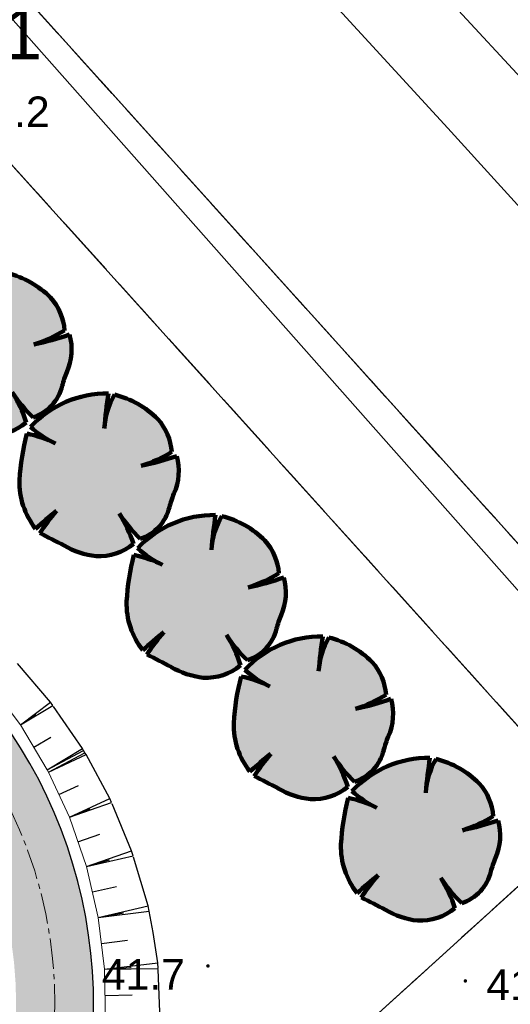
# Model space of a CAD drawing. Header units: metres. Extents: x 0 to 5465380, y 0 to 5925815.
# Tile 115 of 141: x 5463969 to 5463981, y 5925585 to 5925610. Entities that reach past the tile are written whole.
import ezdxf
from ezdxf.enums import TextEntityAlignment as Align

# ---------------------------------------------------------------- set-up
doc = ezdxf.new("R2010")
doc.units = ezdxf.units.M
for name, pattern in [('CENTER2', [1.125, 0.75, -0.125, 0.125, -0.125]), ('HIDDEN', [0.375, 0.25, -0.125]), ('PRZER1-1', [2, 1, -1]), ('PRZER3-1', [4, 3, -1])]:
    doc.linetypes.add(name, pattern=pattern)
for name, color, linetype, lineweight in [('$DR - obrzeże 8x30', 34, 'Continuous', 30), ('$DR - osie ścieżek', 7, 'CENTER2', 15), ('$DR - wyp. chodnik', 44, 'Continuous', 5), ('$DR - zał. arch.', 7, 'Continuous', 13), ('$DR - zał. mapa', 250, 'Continuous', 0), ('____rosliny_Nr_Pióra__161', 62, 'Continuous', 0), ('____rosliny_Nr_Pióra__165', 62, 'Continuous', 200)]:
    doc.layers.add(name, color=color, linetype=linetype, lineweight=lineweight)
for name, color, linetype in [('____rosliny', 7, 'Continuous'), ('AecObjExplode_rys 1_Vport_D5A', 7, 'Continuous'), ('AecObjExplode_rys 3_Vport_DDD', 7, 'Continuous'), ('AecObjExplode_rys 4_Vport_E22', 7, 'Continuous'), ('C-DROGI-SYTUACJA', 7, 'Continuous'), ('C-TEREN-SKARPY', 94, 'Continuous')]:
    doc.layers.add(name, color=color, linetype=linetype)
for name, color, linetype, lineweight, true_color in [('CC_Kanalizacja', 7, 'Continuous', 18, 0x803300), ('CC_Ogrodzenie', 7, 'FENCELINE12', 35, 0x0a0909), ('CC_Punkt wysokościowy', 7, 'Continuous', 18, 0x0a0909), ('EGBD03', 7, 'Continuous', 18, 0x008000), ('EGBD03_O', 7, 'Continuous', 18, 0x008000), ('EGBK02', 7, 'PRZER3-1', 18, 0x008000), ('EGBU01', 7, 'PRZER1-1', 18, 0x008000)]:
    doc.layers.add(name, color=color, linetype=linetype, lineweight=lineweight, true_color=true_color)
doc.styles.add('Arial', font='arial.ttf')
doc.styles.add('GEO-INFO', font='arial.ttf')
doc.linetypes.add('FENCELINE12', pattern='A,15,-0.1,[133,ltypeshp.shx,S=0.35,R=0,X=-0.35,Y=0],-0.1,1', length=16.2)

# ---------------------------------------------------------------- blocks, each defined once
blk = doc.blocks.new('GK.6640.1913.2022 szara')
at = {"layer": 'CC_Punkt wysokościowy'}
for points in [[(5463973.523, 5925586.323, 1), (5463973.433, 5925586.323, 1)], [(5463979.836, 5925585.956, 1), (5463979.746, 5925585.956, 1)]]:
    blk.add_hatch(color=252, dxfattribs=at).paths.add_polyline_path(points)
at = {"color": 252, "lineweight": 35, "ltscale": 0.5}
blk.add_lwpolyline([(5463970.62, 5925449.332), (5463986.447, 5925481.891), (5463977.039, 5925579.473), (5463993.73, 5925594.437), (5463935.36, 5925657.844), (5463891.514, 5925640.248), (5463906.739, 5925598.778), (5463828.146, 5925565.769), (5463841.424, 5925534), (5463710.761, 5925479.846), (5463724.491, 5925454.847), (5463844.923, 5925511.51), (5463892.245, 5925407.652)], close=True, dxfattribs=at)
at = {"layer": 'CC_Kanalizacja', "color": 252}
blk.add_lwpolyline([(5463948.454, 5925640.468), (5463954.856, 5925633.558), (5463968.754, 5925618.43), (5463979.36, 5925606.872), (5463988.704, 5925596.591), (5463992.03, 5925592.927)], dxfattribs=at)
at = {"layer": 'CC_Ogrodzenie', "color": 252, "ltscale": 0.5}
blk.add_lwpolyline([(5463931.305, 5925651.778), (5463984.655, 5925591.493)], dxfattribs=at)
at = {"layer": 'EGBD03', "color": 52, "linetype": 'Continuous', "lineweight": 30}
for points in [[(5463958.053, 5925662.723), (5463931.277, 5925651.914), (5463985.255, 5925592.055), (5464005.918, 5925610.727)], [(5464001.235, 5925574.305), (5463985.255, 5925592.055), (5463931.277, 5925651.914), (5463928.32, 5925650.72), (5463983.032, 5925590.042), (5463999.014, 5925572.313)], [(5463999.014, 5925572.313), (5463983.032, 5925590.042), (5463970.344, 5925578.524), (5463976.53, 5925486.659), (5463987.688, 5925486.122), (5464006.211, 5925485.304)]]:
    blk.add_lwpolyline(points, dxfattribs=at)
blk.add_lwpolyline([(5463976.53, 5925486.659), (5463970.344, 5925578.524), (5463983.032, 5925590.042), (5463928.32, 5925650.72), (5463927.256, 5925651.9), (5463894.766, 5925638.737), (5463911.73, 5925597.06), (5463843.77, 5925569.527), (5463856.962, 5925537.116), (5463925.884, 5925562.287), (5463928.865, 5925568.698), (5463933.562, 5925570.413), (5463940.422, 5925551.628), (5463935.726, 5925549.913), (5463929.655, 5925553.021), (5463860.732, 5925527.855), (5463901.732, 5925427.127), (5463960.738, 5925457.702)], close=True, dxfattribs=at)
at = {"layer": 'EGBK02', "color": 252, "linetype": 'PRZER3-1', "lineweight": 18, "ltscale": 0.5}
for points in [[(5463958.053, 5925662.723), (5463931.277, 5925651.914), (5463985.255, 5925592.055), (5464001.235, 5925574.305)], [(5463931.277, 5925651.914), (5463928.32, 5925650.72), (5463983.032, 5925590.042), (5463999.014, 5925572.313)], [(5464001.235, 5925574.305), (5463985.255, 5925592.055), (5463931.277, 5925651.914)]]:
    blk.add_lwpolyline(points, dxfattribs=at)
blk.add_lwpolyline([(5463856.962, 5925537.116), (5463860.732, 5925527.855), (5463899.34, 5925515.62), (5463908.85, 5925504.3), (5463937.87, 5925497.24), (5463946.13, 5925487.11), (5463947.1, 5925482.79), (5463950.95, 5925472.07), (5463950.99, 5925465.56), (5463952.34, 5925458.74), (5463949.58, 5925451.92), (5463960.738, 5925457.702), (5463976.53, 5925486.659), (5463970.344, 5925578.524), (5463983.032, 5925590.042), (5463928.32, 5925650.72), (5463927.256, 5925651.9), (5463894.766, 5925638.737), (5463911.73, 5925597.06), (5463843.77, 5925569.527)], close=True, dxfattribs=at)
at = {"layer": 'EGBU01', "color": 252, "linetype": 'PRZER1-1', "ltscale": 0.5}
for points in [[(5463958.053, 5925662.723), (5463931.277, 5925651.914), (5463985.255, 5925592.055), (5464001.235, 5925574.305)], [(5463931.277, 5925651.914), (5463928.32, 5925650.72), (5463983.032, 5925590.042), (5463999.014, 5925572.313)], [(5464001.235, 5925574.305), (5463985.255, 5925592.055), (5463931.277, 5925651.914)], [(5463999.014, 5925572.313), (5463983.032, 5925590.042), (5463970.344, 5925578.524), (5463976.53, 5925486.659), (5463987.688, 5925486.122), (5464006.211, 5925485.304)]]:
    blk.add_lwpolyline(points, dxfattribs=at)
blk.add_lwpolyline([(5463856.962, 5925537.116), (5463860.732, 5925527.855), (5463899.34, 5925515.62), (5463908.85, 5925504.3), (5463937.87, 5925497.24), (5463946.13, 5925487.11), (5463947.1, 5925482.79), (5463950.95, 5925472.07), (5463950.99, 5925465.56), (5463952.34, 5925458.74), (5463949.58, 5925451.92), (5463960.738, 5925457.702), (5463976.53, 5925486.659), (5463970.344, 5925578.524), (5463983.032, 5925590.042), (5463928.32, 5925650.72), (5463927.256, 5925651.9), (5463894.766, 5925638.737), (5463911.73, 5925597.06), (5463843.77, 5925569.527)], close=True, dxfattribs=at)
at = {"layer": 'CC_Punkt wysokościowy', "color": 252, "lineweight": 0, "style": 'Arial'}
for s, p in [('42.2', (5463967.557, 5925606.899)), ('41.7', (5463970.875, 5925585.74)), ('41.6', (5463980.304, 5925585.49))]:
    blk.add_text(s, height=0.75, dxfattribs=at).set_placement(p)
at = {"layer": 'EGBD03_O', "color": 7, "linetype": 'Continuous', "lineweight": 0, "style": 'GEO-INFO'}
blk.add_text('43/1', height=1.25, dxfattribs=at).set_placement((5463967.713, 5925609.184, 10.8), align=Align.MIDDLE_CENTER)
blk = doc.blocks.new('Symbol drzewa rzut 1 12', base_point=(5464021.331, 5925651.474))
at = {"layer": '____rosliny_Nr_Pióra__161', "linetype": 'Continuous'}
blk.add_hatch(color=256, dxfattribs=at).paths.add_polyline_path([(5464020.428, 5925649.763, 0.102387), (5464021.207, 5925649.479, 0.189926), (5464022.131, 5925649.758, 0.058172), (5464021.806, 5925650.513, 0.060987), (5464022.3, 5925649.878, 0.261493), (5464023.036, 5925650.633, -0.023868), (5464023.157, 5925650.963, 0.176093), (5464023.249, 5925651.883, -0.033475), (5464022.37, 5925651.663, 0.059133), (5464023.13, 5925651.989, 0.165491), (5464022.81, 5925652.801, 0.138163), (5464021.766, 5925653.43, 0.117282), (5464021.493, 5925652.611, -0.017941), (5464021.617, 5925653.461, 0.21157), (5464019.685, 5925652.696, 0.07472), (5464020.285, 5925652.27, 0.066738), (5464019.59, 5925652.534, 0.048896), (5464019.379, 5925651.397, 0.176271), (5464019.743, 5925650.195, -0.009616), (5464020.267, 5925650.619, 0.030984), (5464019.843, 5925650.083, -0.00375)], flags=0)
at = {"layer": '____rosliny_Nr_Pióra__165', "linetype": 'Continuous'}
for centre, radius, start, end in [((5464021.514, 5925650.898), 2.565, 87.7038, 135.4874), ((5464033.401, 5925651.31), 11.978, 169.6537, 173.7651), ((5464023.352, 5925652.446), 1.866, 148.201, 174.9578), ((5464021.171, 5925651.262), 2.248, 43.1971, 74.6625), ((5464021.403, 5925654.481), 2.478, 226.083, 243.1759), ((5464021.777, 5925651.924), 1.355, 2.7308, 40.3178), ((5464025.286, 5925650.887), 5.929, 163.8748, 175.0721), ((5464018.952, 5925649.81), 2.798, 61.5472, 76.8198), ((5464021.377, 5925655.028), 3.509, 286.4462, 299.9827), ((5464021.167, 5925658.332), 6.776, 280.2246, 287.8936), ((5464021.938, 5925651.55), 1.353, 334.319, 14.2669), ((5464021.213, 5925651.296), 1.837, 176.8614, 216.849), ((5464026.549, 5925649.526), 3.684, 157.0402, 162.5092), ((5464031.043, 5925636.781), 17.539, 127.9083, 130.1121), ((5464024.373, 5925646.933), 5.518, 138.0797, 145.1786), ((5464024.647, 5925652.213), 3.311, 210.8951, 224.8549), ((5464018.734, 5925648.74), 3.546, 16.6807, 29.9976), ((5464021.995, 5925650.912), 1.078, 286.4227, 345.04), ((5463998.76, 5925610.961), 44.442, 60.8198, 61.6791), ((5464021.503, 5925651.503), 2.046, 238.2841, 261.668), ((5464021.315, 5925650.792), 1.317, 265.2902, 308.3056)]:
    blk.add_arc(centre, radius, start, end, dxfattribs=at)
blk = doc.blocks.new('świetlica_bezrzecze_PB_PZT oczyszczony')
at = {"layer": '____rosliny', "linetype": 'Continuous', "rotation": 1.544128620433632}
for p in [(5463968.177, 5925601.349), (5463970.805, 5925598.37), (5463973.433, 5925595.391), (5463976.061, 5925592.412), (5463978.689, 5925589.433)]:
    blk.add_blockref('Symbol drzewa rzut 1 12', p, dxfattribs=at)
blk = doc.blocks.new('AecObjExplode_rys 1_Vport_D5A')
at = {"layer": 'C-DROGI-SYTUACJA', "color": 92, "linetype": 'Continuous', "lineweight": 9}
for p, q in [((5463968.878, 5925592.235), (5463968.106, 5925593.259)), ((5463969.538, 5925591.137), (5463968.878, 5925592.235)), ((5463969.568, 5925591.08), (5463969.538, 5925591.137)), ((5463970.08, 5925589.975), (5463969.568, 5925591.08)), ((5463970.498, 5925588.763), (5463970.08, 5925589.975)), ((5463970.787, 5925587.513), (5463970.498, 5925588.763)), ((5463970.944, 5925586.241), (5463970.787, 5925587.513)), ((5463970.967, 5925584.959), (5463970.944, 5925586.241))]:
    blk.add_line(p, q, dxfattribs=at)
at = {"layer": 'C-TEREN-SKARPY', "color": 92, "linetype": 'HIDDEN', "lineweight": -3, "ltscale": 5}
for p, q in [((5463969.613, 5925592.79), (5463968.783, 5925593.77)), ((5463969.673, 5925592.714), (5463969.613, 5925592.79)), ((5463970.399, 5925591.654), (5463969.673, 5925592.714)), ((5463970.429, 5925591.607), (5463970.399, 5925591.654)), ((5463970.462, 5925591.553), (5463970.429, 5925591.607)), ((5463970.488, 5925591.507), (5463970.462, 5925591.553)), ((5463971.068, 5925590.432), (5463970.488, 5925591.507)), ((5463971.115, 5925590.331), (5463971.068, 5925590.432)), ((5463971.607, 5925589.145), (5463971.115, 5925590.331)), ((5463971.646, 5925589.028), (5463971.607, 5925589.145)), ((5463972.011, 5925587.796), (5463971.646, 5925589.028)), ((5463972.039, 5925587.667), (5463972.011, 5925587.796)), ((5463972.136, 5925587.144), (5463972.039, 5925587.667)), ((5463972.246, 5925586.401), (5463972.136, 5925587.144)), ((5463972.254, 5925586.264), (5463972.246, 5925586.401)), ((5463972.303, 5925584.983), (5463972.254, 5925586.264))]:
    blk.add_line(p, q, dxfattribs=at)
at = {"layer": 'C-TEREN-SKARPY', "color": 92, "linetype": 'Continuous', "lineweight": -3}
for p, q in [((5463968.878, 5925592.235, 42.389), (5463969.613, 5925592.79, 41.928)), ((5463968.878, 5925592.235), (5463969.613, 5925592.79)), ((5463968.878, 5925592.235, 42.389), (5463969.673, 5925592.714, 41.925)), ((5463968.878, 5925592.235), (5463969.673, 5925592.714)), ((5463968.878, 5925592.235, 42.389), (5463969.26, 5925592.494, 42.158)), ((5463969.208, 5925591.686, 42.388), (5463969.622, 5925591.935, 42.146)), ((5463969.538, 5925591.137, 42.386), (5463970.399, 5925591.654, 41.884)), ((5463969.538, 5925591.137), (5463970.399, 5925591.654)), ((5463969.538, 5925591.137, 42.386), (5463970.429, 5925591.607, 41.883)), ((5463969.538, 5925591.137), (5463970.429, 5925591.607)), ((5463969.568, 5925591.08, 42.386), (5463970.462, 5925591.553, 41.881)), ((5463969.568, 5925591.08), (5463970.462, 5925591.553)), ((5463969.568, 5925591.08, 42.386), (5463970.488, 5925591.507, 41.879)), ((5463969.568, 5925591.08), (5463970.488, 5925591.507)), ((5463969.538, 5925591.137, 42.386), (5463969.976, 5925591.384, 42.135)), ((5463969.568, 5925591.08, 42.386), (5463970.021, 5925591.305, 42.133)), ((5463969.824, 5925590.527, 42.388), (5463970.301, 5925590.748, 42.125)), ((5463970.08, 5925589.975, 42.389), (5463971.068, 5925590.432, 41.845)), ((5463970.08, 5925589.975), (5463971.068, 5925590.432)), ((5463970.08, 5925589.975, 42.389), (5463971.115, 5925590.331, 41.842)), ((5463970.08, 5925589.975), (5463971.115, 5925590.331)), ((5463970.08, 5925589.975, 42.389), (5463970.586, 5925590.178, 42.116)), ((5463970.289, 5925589.369, 42.393), (5463970.825, 5925589.553, 42.109)), ((5463970.498, 5925588.763, 42.396), (5463971.607, 5925589.145, 41.81)), ((5463970.498, 5925588.763), (5463971.607, 5925589.145)), ((5463970.498, 5925588.763, 42.396), (5463971.646, 5925589.028, 41.807)), ((5463970.498, 5925588.763), (5463971.646, 5925589.028)), ((5463970.498, 5925588.763, 42.396), (5463971.062, 5925588.924, 42.103)), ((5463970.643, 5925588.138, 42.403), (5463971.236, 5925588.275, 42.098)), ((5463970.787, 5925587.513, 42.409), (5463972.011, 5925587.796, 41.781)), ((5463970.787, 5925587.513), (5463972.011, 5925587.796)), ((5463970.787, 5925587.513, 42.409), (5463972.039, 5925587.667, 41.779)), ((5463970.787, 5925587.513), (5463972.039, 5925587.667)), ((5463970.787, 5925587.513, 42.409), (5463971.406, 5925587.623, 42.094)), ((5463970.865, 5925586.877, 42.418), (5463971.509, 5925586.956, 42.094)), ((5463970.944, 5925586.241, 42.427), (5463972.246, 5925586.401, 41.771)), ((5463970.944, 5925586.241), (5463972.246, 5925586.401)), ((5463970.944, 5925586.241, 42.427), (5463971.597, 5925586.287, 42.099)), ((5463970.944, 5925586.241, 42.427), (5463972.254, 5925586.264, 41.772)), ((5463970.944, 5925586.241), (5463972.254, 5925586.264)), ((5463970.955, 5925585.6, 42.439), (5463971.617, 5925585.612, 42.108))]:
    blk.add_line(p, q, dxfattribs=at)
blk = doc.blocks.new('AecObjExplode_rys 4_Vport_E22')
at = {"layer": 'C-DROGI-SYTUACJA', "color": 92, "linetype": 'Continuous', "lineweight": 9}
for p, q in [((5463968.878, 5925592.235), (5463968.106, 5925593.259)), ((5463969.538, 5925591.137), (5463968.878, 5925592.235)), ((5463969.568, 5925591.08), (5463969.538, 5925591.137)), ((5463970.08, 5925589.975), (5463969.568, 5925591.08)), ((5463970.498, 5925588.763), (5463970.08, 5925589.975)), ((5463970.787, 5925587.513), (5463970.498, 5925588.763)), ((5463970.944, 5925586.241), (5463970.787, 5925587.513)), ((5463970.967, 5925584.959), (5463970.944, 5925586.241))]:
    blk.add_line(p, q, dxfattribs=at)
at = {"layer": 'C-TEREN-SKARPY', "color": 92, "linetype": 'HIDDEN', "lineweight": -3, "ltscale": 5}
for p, q in [((5463969.613, 5925592.79), (5463968.783, 5925593.77)), ((5463969.673, 5925592.714), (5463969.613, 5925592.79)), ((5463970.399, 5925591.654), (5463969.673, 5925592.714)), ((5463970.429, 5925591.607), (5463970.399, 5925591.654)), ((5463970.462, 5925591.553), (5463970.429, 5925591.607)), ((5463970.488, 5925591.507), (5463970.462, 5925591.553)), ((5463971.068, 5925590.432), (5463970.488, 5925591.507)), ((5463971.115, 5925590.331), (5463971.068, 5925590.432)), ((5463971.607, 5925589.145), (5463971.115, 5925590.331)), ((5463971.646, 5925589.028), (5463971.607, 5925589.145)), ((5463972.011, 5925587.796), (5463971.646, 5925589.028)), ((5463972.039, 5925587.667), (5463972.011, 5925587.796)), ((5463972.136, 5925587.144), (5463972.039, 5925587.667)), ((5463972.246, 5925586.401), (5463972.136, 5925587.144)), ((5463972.254, 5925586.264), (5463972.246, 5925586.401)), ((5463972.303, 5925584.983), (5463972.254, 5925586.264))]:
    blk.add_line(p, q, dxfattribs=at)
at = {"layer": 'C-TEREN-SKARPY', "color": 92, "linetype": 'Continuous', "lineweight": -3}
for p, q in [((5463968.878, 5925592.235, 42.389), (5463969.613, 5925592.79, 41.928)), ((5463968.878, 5925592.235), (5463969.613, 5925592.79)), ((5463968.878, 5925592.235, 42.389), (5463969.673, 5925592.714, 41.925)), ((5463968.878, 5925592.235), (5463969.673, 5925592.714)), ((5463968.878, 5925592.235, 42.389), (5463969.26, 5925592.494, 42.158)), ((5463969.208, 5925591.686, 42.388), (5463969.622, 5925591.935, 42.146)), ((5463969.538, 5925591.137, 42.386), (5463970.399, 5925591.654, 41.884)), ((5463969.538, 5925591.137), (5463970.399, 5925591.654)), ((5463969.538, 5925591.137, 42.386), (5463970.429, 5925591.607, 41.883)), ((5463969.538, 5925591.137), (5463970.429, 5925591.607)), ((5463969.568, 5925591.08, 42.386), (5463970.462, 5925591.553, 41.881)), ((5463969.568, 5925591.08), (5463970.462, 5925591.553)), ((5463969.568, 5925591.08, 42.386), (5463970.488, 5925591.507, 41.879)), ((5463969.568, 5925591.08), (5463970.488, 5925591.507)), ((5463969.538, 5925591.137, 42.386), (5463969.976, 5925591.384, 42.135)), ((5463969.568, 5925591.08, 42.386), (5463970.021, 5925591.305, 42.133)), ((5463969.824, 5925590.527, 42.388), (5463970.301, 5925590.748, 42.125)), ((5463970.08, 5925589.975, 42.389), (5463971.068, 5925590.432, 41.845)), ((5463970.08, 5925589.975), (5463971.068, 5925590.432)), ((5463970.08, 5925589.975, 42.389), (5463971.115, 5925590.331, 41.842)), ((5463970.08, 5925589.975), (5463971.115, 5925590.331)), ((5463970.08, 5925589.975, 42.389), (5463970.586, 5925590.178, 42.116)), ((5463970.289, 5925589.369, 42.393), (5463970.825, 5925589.553, 42.109)), ((5463970.498, 5925588.763, 42.396), (5463971.607, 5925589.145, 41.81)), ((5463970.498, 5925588.763), (5463971.607, 5925589.145)), ((5463970.498, 5925588.763, 42.396), (5463971.646, 5925589.028, 41.807)), ((5463970.498, 5925588.763), (5463971.646, 5925589.028)), ((5463970.498, 5925588.763, 42.396), (5463971.062, 5925588.924, 42.103)), ((5463970.643, 5925588.138, 42.403), (5463971.236, 5925588.275, 42.098)), ((5463970.787, 5925587.513, 42.409), (5463972.011, 5925587.796, 41.781)), ((5463970.787, 5925587.513), (5463972.011, 5925587.796)), ((5463970.787, 5925587.513, 42.409), (5463972.039, 5925587.667, 41.779)), ((5463970.787, 5925587.513), (5463972.039, 5925587.667)), ((5463970.787, 5925587.513, 42.409), (5463971.406, 5925587.623, 42.094)), ((5463970.865, 5925586.877, 42.418), (5463971.509, 5925586.956, 42.094)), ((5463970.944, 5925586.241, 42.427), (5463972.246, 5925586.401, 41.771)), ((5463970.944, 5925586.241), (5463972.246, 5925586.401)), ((5463970.944, 5925586.241, 42.427), (5463971.597, 5925586.287, 42.099)), ((5463970.944, 5925586.241, 42.427), (5463972.254, 5925586.264, 41.772)), ((5463970.944, 5925586.241), (5463972.254, 5925586.264)), ((5463970.955, 5925585.6, 42.439), (5463971.617, 5925585.612, 42.108))]:
    blk.add_line(p, q, dxfattribs=at)
blk = doc.blocks.new('AecObjExplode_rys 3_Vport_DDD')
at = {"layer": 'C-DROGI-SYTUACJA', "color": 92, "linetype": 'Continuous', "lineweight": 9}
for p, q in [((5463968.878, 5925592.235), (5463968.106, 5925593.259)), ((5463969.538, 5925591.137), (5463968.878, 5925592.235)), ((5463969.568, 5925591.08), (5463969.538, 5925591.137)), ((5463970.08, 5925589.975), (5463969.568, 5925591.08)), ((5463970.498, 5925588.763), (5463970.08, 5925589.975)), ((5463970.787, 5925587.513), (5463970.498, 5925588.763)), ((5463970.944, 5925586.241), (5463970.787, 5925587.513)), ((5463970.967, 5925584.959), (5463970.944, 5925586.241))]:
    blk.add_line(p, q, dxfattribs=at)
at = {"layer": 'C-TEREN-SKARPY', "color": 92, "linetype": 'HIDDEN', "lineweight": -3, "ltscale": 5}
for p, q in [((5463969.613, 5925592.79), (5463968.783, 5925593.77)), ((5463969.673, 5925592.714), (5463969.613, 5925592.79)), ((5463970.399, 5925591.654), (5463969.673, 5925592.714)), ((5463970.429, 5925591.607), (5463970.399, 5925591.654)), ((5463970.462, 5925591.553), (5463970.429, 5925591.607)), ((5463970.488, 5925591.507), (5463970.462, 5925591.553)), ((5463971.068, 5925590.432), (5463970.488, 5925591.507)), ((5463971.115, 5925590.331), (5463971.068, 5925590.432)), ((5463971.607, 5925589.145), (5463971.115, 5925590.331)), ((5463971.646, 5925589.028), (5463971.607, 5925589.145)), ((5463972.011, 5925587.796), (5463971.646, 5925589.028)), ((5463972.039, 5925587.667), (5463972.011, 5925587.796)), ((5463972.136, 5925587.144), (5463972.039, 5925587.667)), ((5463972.246, 5925586.401), (5463972.136, 5925587.144)), ((5463972.254, 5925586.264), (5463972.246, 5925586.401)), ((5463972.303, 5925584.983), (5463972.254, 5925586.264))]:
    blk.add_line(p, q, dxfattribs=at)
at = {"layer": 'C-TEREN-SKARPY', "color": 92, "linetype": 'Continuous', "lineweight": -3}
for p, q in [((5463968.878, 5925592.235, 42.389), (5463969.613, 5925592.79, 41.928)), ((5463968.878, 5925592.235), (5463969.613, 5925592.79)), ((5463968.878, 5925592.235, 42.389), (5463969.673, 5925592.714, 41.925)), ((5463968.878, 5925592.235), (5463969.673, 5925592.714)), ((5463968.878, 5925592.235, 42.389), (5463969.26, 5925592.494, 42.158)), ((5463969.208, 5925591.686, 42.388), (5463969.622, 5925591.935, 42.146)), ((5463969.538, 5925591.137, 42.386), (5463970.399, 5925591.654, 41.884)), ((5463969.538, 5925591.137), (5463970.399, 5925591.654)), ((5463969.538, 5925591.137, 42.386), (5463970.429, 5925591.607, 41.883)), ((5463969.538, 5925591.137), (5463970.429, 5925591.607)), ((5463969.568, 5925591.08, 42.386), (5463970.462, 5925591.553, 41.881)), ((5463969.568, 5925591.08), (5463970.462, 5925591.553)), ((5463969.568, 5925591.08, 42.386), (5463970.488, 5925591.507, 41.879)), ((5463969.568, 5925591.08), (5463970.488, 5925591.507)), ((5463969.538, 5925591.137, 42.386), (5463969.976, 5925591.384, 42.135)), ((5463969.568, 5925591.08, 42.386), (5463970.021, 5925591.305, 42.133)), ((5463969.824, 5925590.527, 42.388), (5463970.301, 5925590.748, 42.125)), ((5463970.08, 5925589.975, 42.389), (5463971.068, 5925590.432, 41.845)), ((5463970.08, 5925589.975), (5463971.068, 5925590.432)), ((5463970.08, 5925589.975, 42.389), (5463971.115, 5925590.331, 41.842)), ((5463970.08, 5925589.975), (5463971.115, 5925590.331)), ((5463970.08, 5925589.975, 42.389), (5463970.586, 5925590.178, 42.116)), ((5463970.289, 5925589.369, 42.393), (5463970.825, 5925589.553, 42.109)), ((5463970.498, 5925588.763, 42.396), (5463971.607, 5925589.145, 41.81)), ((5463970.498, 5925588.763), (5463971.607, 5925589.145)), ((5463970.498, 5925588.763, 42.396), (5463971.646, 5925589.028, 41.807)), ((5463970.498, 5925588.763), (5463971.646, 5925589.028)), ((5463970.498, 5925588.763, 42.396), (5463971.062, 5925588.924, 42.103)), ((5463970.643, 5925588.138, 42.403), (5463971.236, 5925588.275, 42.098)), ((5463970.787, 5925587.513, 42.409), (5463972.011, 5925587.796, 41.781)), ((5463970.787, 5925587.513), (5463972.011, 5925587.796)), ((5463970.787, 5925587.513, 42.409), (5463972.039, 5925587.667, 41.779)), ((5463970.787, 5925587.513), (5463972.039, 5925587.667)), ((5463970.787, 5925587.513, 42.409), (5463971.406, 5925587.623, 42.094)), ((5463970.865, 5925586.877, 42.418), (5463971.509, 5925586.956, 42.094)), ((5463970.944, 5925586.241, 42.427), (5463972.246, 5925586.401, 41.771)), ((5463970.944, 5925586.241), (5463972.246, 5925586.401)), ((5463970.944, 5925586.241, 42.427), (5463971.597, 5925586.287, 42.099)), ((5463970.944, 5925586.241, 42.427), (5463972.254, 5925586.264, 41.772)), ((5463970.944, 5925586.241), (5463972.254, 5925586.264)), ((5463970.955, 5925585.6, 42.439), (5463971.617, 5925585.612, 42.108))]:
    blk.add_line(p, q, dxfattribs=at)

msp = doc.modelspace()

# ---------------------------------------------------------------- hatches: boundary and pattern name
at = {"layer": '$DR - wyp. chodnik'}
h = msp.add_hatch(dxfattribs=at)
h.set_pattern_fill('AR-SAND', color=256, scale=0.01)
h.set_pattern_definition([(37.5, (500, 0), (-0.01600031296, 0.48941323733), [0, -0.38608, 0, -0.4318, 0, -0.41275]), (7.5, (500, 0), (0.44952328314, 0.71682510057), [0, -0.20828, 0, -0.34798, 0, -0.13335]), (327.5, (499.6876, 0), (0.790992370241, 0.001437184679), [0, -0.127, 0, -0.4572, 0, -0.5969]), (317.5, (499.6876, 0), (0.76355645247, 0.22292932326), [0, -0.0635, 0, -0.29972, 0, -0.3429])])
h.paths.add_polyline_path([(5463958.811, 5925573.433, 1.284126), (5463952.971, 5925595.856), (5463945.622, 5925613.63), (5463944.143, 5925613.018), (5463946.37, 5925607.633, 0.194771), (5463934.37, 5925592.77, 0.959366), (5463910.944, 5925588.139, 1.531072), (5463902.406, 5925567.988), (5463893.559, 5925564.306, 0.384254), (5463887.764, 5925552.083), (5463862.231, 5925541.456), (5463863.153, 5925539.241), (5463888.637, 5925549.847), (5463903.669, 5925513.728), (5463903.08, 5925513.225), (5463904.38, 5925511.705), (5463904.595, 5925511.889), (5463910.657, 5925504.009), (5463924.399, 5925502.717), (5463924.162, 5925500.211), (5463926.552, 5925499.986), (5463926.788, 5925502.493), (5463940.548, 5925501.199), (5463939.758, 5925492.8), (5463941.75, 5925492.612), (5463945.889, 5925536.637, 1.642027), (5463958.177, 5925553.955)])
h.paths.add_polyline_path([(5463914.368, 5925570.584, -0.565703), (5463929.546, 5925559.395), (5463926.129, 5925523.186), (5463905.587, 5925514.846), (5463890.146, 5925551.946, -0.414214), (5463894.404, 5925562.275)], flags=16)
h.paths.add_polyline_path([(5463892.202, 5925579.937, -1), (5463912.302, 5925579.937, -1)], flags=16)
h.paths.add_polyline_path([(5463910.621, 5925571.408, 0.241691), (5463914.061, 5925581.767, 0.332), (5463928.141, 5925579.302), (5463928.394, 5925578.805)], flags=16)
h.paths.add_polyline_path([(5463921.709, 5925573.639), (5463929.394, 5925576.838), (5463944.809, 5925546.509), (5463940.735, 5925503.19), (5463926.976, 5925504.484), (5463932.165, 5925559.475, 0.382129)], flags=16)
h.paths.add_polyline_path([(5463912.703, 5925589.968, -1), (5463932.803, 5925589.968, -1)], flags=16)
h.paths.add_polyline_path([(5463929.85, 5925580.354, 0.111618), (5463933.295, 5925584.342, 0.375671), (5463956.374, 5925560.041), (5463956.18, 5925554.068, 0.258572), (5463946.204, 5925548.178)], flags=16)
h.paths.add_polyline_path([(5463947.101, 5925605.865), (5463951.602, 5925594.979, 0.663307), (5463956.814, 5925573.586), (5463956.436, 5925561.944, -0.732242)], flags=16)
h.paths.add_polyline_path([(5463948.674, 5925585.382, -1), (5463968.774, 5925585.382, -1)], flags=16)
h.paths.add_polyline_path([(5463956.118, 5925552.165), (5463955.923, 5925546.165, 8.05786), (5463957.918, 5925545.968), (5463958.115, 5925552.043, -20.041857)], flags=16)
h.paths.add_polyline_path([(5463926.126, 5925521.027), (5463924.587, 5925504.708), (5463911.711, 5925505.919), (5463906.286, 5925512.971)], flags=16)

# ---------------------------------------------------------------- linework, layer by layer
at = {"layer": '$DR - obrzeże 8x30', "flags": 128}
msp.add_lwpolyline([(5463920.599, 5925436.903), (5463921.147, 5925442.718), (5463937.867, 5925451.322), (5463945.889, 5925536.637, 1.642027), (5463958.177, 5925553.955), (5463958.811, 5925573.433, 1.284126), (5463952.971, 5925595.856), (5463945.622, 5925613.63)], format="xyb", dxfattribs=at)
at = {"layer": '$DR - osie ścieżek'}
msp.add_circle((5463958.724, 5925585.382), 11, dxfattribs=at)

# ---------------------------------------------------------------- block references
at = {"layer": '$DR - zał. arch.'}
msp.add_blockref('świetlica_bezrzecze_PB_PZT oczyszczony', (0, 0), dxfattribs=at)
at = {"layer": '$DR - zał. mapa'}
msp.add_blockref('GK.6640.1913.2022 szara', (0, 0), dxfattribs=at)
at = {"layer": 'AecObjExplode_rys 1_Vport_D5A'}
msp.add_blockref('AecObjExplode_rys 1_Vport_D5A', (0, 0), dxfattribs=at)
at = {"layer": 'AecObjExplode_rys 3_Vport_DDD'}
msp.add_blockref('AecObjExplode_rys 3_Vport_DDD', (0, 0), dxfattribs=at)
at = {"layer": 'AecObjExplode_rys 4_Vport_E22'}
msp.add_blockref('AecObjExplode_rys 4_Vport_E22', (0, 0), dxfattribs=at)

doc.saveas('drawing.dxf')
